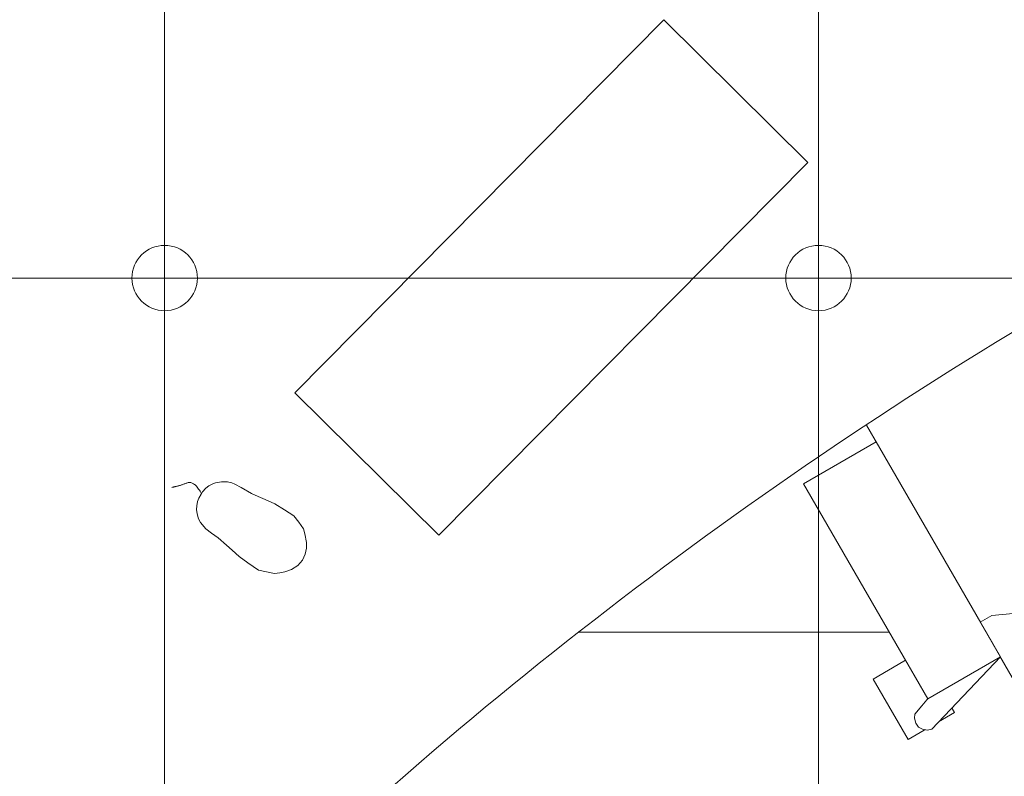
# Model space of a CAD drawing. Header units: metres. Extents: x -45 to 152, y -127 to 99.
# Tile 203 of 256: x -29.675 to -28.771, y -9.582 to -8.888. Entities that reach past the tile are written whole.
import ezdxf

# ---------------------------------------------------------------- set-up
doc = ezdxf.new("R2010")
doc.units = ezdxf.units.M
doc.linetypes.add('gestrichelt - 01', pattern=[2, 1, -1])
doc.linetypes.add('Raster 01', pattern=[2, 1, -1])
for name, color, linetype, lineweight in [('036_Bodenbelagarbeiten-350 Doppelbodenelement', 7, 'Continuous', 9), ('_1.35m (3D)', 7, 'Continuous', 9), ('_OG 2 (2D)', 7, 'Continuous', 9)]:
    doc.layers.add(name, color=color, linetype=linetype, lineweight=lineweight)
for name, color, linetype, lineweight, true_color in [('ACTES-Einrichtung Aufsicht.', 7, 'Continuous', 9, 0xa6a6a6), ('AV1-Bewegungsfläche', 7, 'gestrichelt - 01', 9, 0xd9d9d9), ('AV1-Raster', 7, 'Raster 01', 9, 0xa6a6a6)]:
    doc.layers.add(name, color=color, linetype=linetype, lineweight=lineweight, true_color=true_color)

# ---------------------------------------------------------------- blocks, each defined once
blk = doc.blocks.new('Group-2')
at = {"layer": 'AV1-Raster'}
blk.add_line((1.35, -9.45), (-40.5, -9.45), dxfattribs=at)
blk = doc.blocks.new('1.35m (3D)')
at = {"layer": 'AV1-Raster', "color": 7}
blk.add_blockref('Group-2', (0, 0), dxfattribs=at)
blk = doc.blocks.new('Group-97')
at = {"color": 255, "transparency": 33554559}
blk.add_wipeout([(-28.32766, -9.3074), (-28.73449, -9.54228), (-28.94423, -9.179), (-28.5374, -8.94412)], dxfattribs=at).dxf.layer = 'ACTES-Einrichtung Aufsicht.'
at = {"layer": 'ACTES-Einrichtung Aufsicht.', "flags": 128}
blk.add_lwpolyline([(-28.32766, -9.3074), (-28.73449, -9.54228), (-28.94423, -9.179), (-28.5374, -8.94412)], close=True, dxfattribs=at)
at = {"color": 255, "transparency": 33554559}
for points in [[(-28.90208, -9.13308), (-28.94444, -9.15783), (-28.9768, -9.10242), (-28.93445, -9.07768)], [(-28.32766, -9.3074), (-28.73449, -9.54228), (-28.79313, -9.4407), (-28.7826, -9.43462), (-28.66467, -9.42378), (-28.5555, -9.38086), (-28.4655, -9.3076), (-28.397, -9.20935), (-28.38746, -9.20384)], [(-28.81685, -9.52369), (-28.8592, -9.54843), (-28.8915, -9.49316), (-28.84914, -9.46841)]]:
    blk.add_wipeout(points, dxfattribs=at).dxf.layer = 'ACTES-Einrichtung Aufsicht.'
at = {"layer": 'ACTES-Einrichtung Aufsicht.', "flags": 128}
for points in [[(-28.90208, -9.13308), (-28.94444, -9.15783), (-28.9768, -9.10242), (-28.93445, -9.07768)], [(-28.32766, -9.3074), (-28.73449, -9.54228), (-28.79313, -9.4407), (-28.7826, -9.43462), (-28.66467, -9.42378), (-28.5555, -9.38086), (-28.4655, -9.3076), (-28.397, -9.20935), (-28.38746, -9.20384)], [(-28.81685, -9.52369), (-28.8592, -9.54843), (-28.8915, -9.49316), (-28.84914, -9.46841)]]:
    blk.add_lwpolyline(points, close=True, dxfattribs=at)
at = {"color": 255, "transparency": 33554559}
for points in [[(-28.8839, -9.14417), (-28.92334, -9.12801), (-28.92759, -9.12678), (-28.93142, -9.12754), (-28.93536, -9.13002), (-28.93787, -9.13335), (-28.93875, -9.13757), (-28.93787, -9.14226), (-28.93584, -9.14572), (-28.90906, -9.1587)], [(-28.77465, -9.47272), (-28.83763, -9.5389), (-28.8416, -9.53973), (-28.8461, -9.53902), (-28.84982, -9.53711), (-28.85228, -9.53353), (-28.85344, -9.529), (-28.85312, -9.5251), (-28.78881, -9.44819)]]:
    blk.add_wipeout(points, dxfattribs=at).dxf.layer = 'ACTES-Einrichtung Aufsicht.'
at = {"layer": 'ACTES-Einrichtung Aufsicht.', "flags": 128}
for points in [[(-28.8839, -9.14417), (-28.92334, -9.12801), (-28.92759, -9.12678), (-28.93142, -9.12754), (-28.93536, -9.13002), (-28.93787, -9.13335), (-28.93875, -9.13757), (-28.93787, -9.14226), (-28.93584, -9.14572), (-28.90906, -9.1587)], [(-28.77465, -9.47272), (-28.83763, -9.5389), (-28.8416, -9.53973), (-28.8461, -9.53902), (-28.84982, -9.53711), (-28.85228, -9.53353), (-28.85344, -9.529), (-28.85312, -9.5251), (-28.78881, -9.44819)]]:
    blk.add_lwpolyline(points, close=True, dxfattribs=at)
at = {"color": 255, "transparency": 33554559}
blk.add_wipeout([(-28.77465, -9.47272), (-28.8414, -9.51126), (-28.95536, -9.31386), (-28.88861, -9.27533)], dxfattribs=at).dxf.layer = 'ACTES-Einrichtung Aufsicht.'
at = {"layer": 'ACTES-Einrichtung Aufsicht.', "flags": 128}
blk.add_lwpolyline([(-28.77465, -9.47272), (-28.8414, -9.51126), (-28.95536, -9.31386), (-28.88861, -9.27533)], close=True, dxfattribs=at)
at = {"layer": 'AV1-Bewegungsfläche', "color": 9, "flags": 128}
blk.add_lwpolyline([(-29.01521, -10.62998), (-29.51965, -9.76653, -0.063875), (-28.71042, -9.14318, -0.008083), (-28.59859, -9.08022, -0.055453), (-27.77624, -8.746), (-27.37187, -9.425), (-27.2652, -9.60759)], format="xyb", close=True, dxfattribs=at)
at = {"color": 255, "transparency": 33554559}
blk.add_wipeout([(-30.32438, -9.425), (-30.30155, -9.46589), (-30.27609, -9.50519), (-30.24811, -9.54275), (-30.21774, -9.57839), (-30.1851, -9.61197), (-30.15032, -9.64334), (-30.11357, -9.67237), (-30.075, -9.69892), (-30.01469, -9.73358), (-29.9513, -9.76221), (-29.88543, -9.78455), (-29.8177, -9.80038), (-29.74875, -9.80955), (-29.67924, -9.81198), (-29.60982, -9.80765), (-29.54115, -9.79659), (-29.51965, -9.76653), (-29.52673, -9.76995), (-29.53425, -9.77222), (-29.54204, -9.77328), (-29.54989, -9.77311), (-29.55763, -9.77171), (-29.56504, -9.76911), (-29.57196, -9.76539), (-29.57821, -9.76062), (-30.075, -9.31613), (-30.075, -9.31612), (-30.36352, -9.05797), (-30.37011, -9.0508), (-30.37519, -9.04249), (-30.37855, -9.03336), (-30.38009, -9.02375), (-30.37973, -9.01402), (-30.3775, -9.00455), (-30.37347, -8.99569), (-30.3678, -8.98777), (-30.40039, -9.02498), (-30.40373, -9.07648), (-30.40335, -9.12807), (-30.39926, -9.17951), (-30.39146, -9.23052), (-30.38001, -9.28083), (-30.36495, -9.33018), (-30.34638, -9.37832)], dxfattribs=at).dxf.layer = 'ACTES-Einrichtung Aufsicht.'
at = {"color": 255, "transparency": 33554687}
blk.add_wipeout([(-28.71042, -9.14318), (-28.69655, -9.13511), (-28.68265, -9.1271), (-28.66872, -9.11915), (-28.65476, -9.11125), (-28.64076, -9.1034), (-28.62674, -9.09562), (-28.61268, -9.08789), (-28.59859, -9.08022), (-28.50012, -9.02858), (-28.40026, -8.97969), (-28.29909, -8.93359), (-28.19668, -8.89031), (-28.09311, -8.84988), (-27.98846, -8.81233), (-27.88281, -8.77769), (-27.77624, -8.746), (-27.76956, -8.74163), (-27.76365, -8.73626), (-27.75868, -8.73002), (-27.75477, -8.72306), (-27.75201, -8.71558), (-27.75048, -8.70774), (-27.75021, -8.69977), (-27.75122, -8.69185), (-27.75123, -8.69179), (-27.75124, -8.69173), (-27.75126, -8.69166), (-27.75127, -8.6916), (-27.75128, -8.69154), (-27.7513, -8.69147), (-27.75131, -8.69141), (-27.75132, -8.69135), (-27.96717, -7.65995), (-27.97018, -7.65069), (-27.97492, -7.64219), (-27.98122, -7.63477), (-27.98884, -7.62871), (-27.99749, -7.62425), (-28.00684, -7.62154), (-28.01654, -7.6207), (-28.02622, -7.62175), (-28.36004, -7.70702), (-28.68605, -7.81851), (-29.00218, -7.95551), (-29.30645, -8.11717), (-29.59692, -8.30247), (-29.87178, -8.51023), (-30.12928, -8.73915), (-30.3678, -8.98778), (-30.36785, -8.98783), (-30.3679, -8.98789), (-30.36795, -8.98795), (-30.368, -8.98801), (-30.36805, -8.98806), (-30.3681, -8.98812), (-30.36815, -8.98818), (-30.3682, -8.98824), (-30.3678, -8.98777), (-30.37347, -8.99569), (-30.3775, -9.00455), (-30.37973, -9.01402), (-30.38009, -9.02375), (-30.37855, -9.03336), (-30.37519, -9.04249), (-30.37011, -9.0508), (-30.36352, -9.05797), (-29.57821, -9.76062), (-29.57196, -9.76539), (-29.56504, -9.76911), (-29.55763, -9.77171), (-29.54989, -9.77311), (-29.54204, -9.77328), (-29.53425, -9.77222), (-29.52673, -9.76995), (-29.51965, -9.76653), (-29.42756, -9.67759), (-29.33268, -9.59164), (-29.23511, -9.50875), (-29.13494, -9.42901), (-29.03229, -9.35251), (-28.92724, -9.27933), (-28.81991, -9.20952)], dxfattribs=at).dxf.layer = 'ACTES-Einrichtung Aufsicht.'
at = {"layer": 'ACTES-Einrichtung Aufsicht.', "transparency": 33554534, "flags": 128}
blk.add_lwpolyline([(-28.71042, -9.14318, -0.008083), (-28.59859, -9.08022, -0.055453), (-27.77624, -8.746, 0.330906), (-27.75122, -8.69185, -0.002569), (-27.75132, -8.69135), (-27.96717, -7.65995, 0.41107), (-28.02622, -7.62175, 0.160224), (-30.3678, -8.98778, 0.00305), (-30.3682, -8.98824), (-30.3678, -8.98777, 0.411112), (-30.36352, -9.05797), (-29.57821, -9.76062, 0.325472), (-29.51965, -9.76653, -0.063875)], format="xyb", close=True, dxfattribs=at)
at = {"color": 255, "transparency": 33554559}
for points in [[(-29.9946, -9.06901), (-30.05056, -9.17176), (-30.05066, -9.17349), (-30.04589, -9.17861), (-30.05355, -9.21454), (-30.05361, -9.21631), (-30.04756, -9.22261), (-30.04539, -9.2201), (-30.04316, -9.2225), (-30.04541, -9.22512), (-30.04099, -9.22981), (-30.03954, -9.22976), (-30.02267, -9.21041), (-29.97354, -9.15553), (-29.92568, -9.10393), (-29.85582, -9.03202), (-29.78923, -8.96687), (-29.73641, -8.91775), (-29.70377, -8.88775), (-29.66792, -8.85622), (-29.62464, -8.81868), (-29.59513, -8.79388), (-29.53917, -8.74824), (-29.50442, -8.72077), (-29.45668, -8.68409), (-29.44125, -8.67249), (-29.44103, -8.67094), (-29.44538, -8.66622), (-29.44815, -8.66829), (-29.45038, -8.66589), (-29.44762, -8.66382), (-29.4536, -8.6574), (-29.45531, -8.65732), (-29.49174, -8.66245), (-29.49647, -8.65737), (-29.49824, -8.6573), (-29.6047, -8.70584), (-29.75757, -8.84823), (-29.84172, -8.92662)], [(-29.28994, -9.36103), (-29.42214, -9.23018), (-29.08358, -8.88812), (-28.95138, -9.01897)]]:
    blk.add_wipeout(points, dxfattribs=at).dxf.layer = 'ACTES-Einrichtung Aufsicht.'
at = {"layer": 'ACTES-Einrichtung Aufsicht.', "flags": 128}
blk.add_lwpolyline([(-29.28994, -9.36103), (-29.42214, -9.23018), (-29.08358, -8.88812), (-28.95138, -9.01897)], close=True, dxfattribs=at)
at = {"color": 255, "transparency": 33554559}
blk.add_wipeout([(-30.05056, -9.17176), (-30.05062, -9.17353), (-30.04589, -9.17861), (-29.99494, -9.12181), (-29.94556, -9.06887), (-29.89649, -9.01821), (-29.84861, -8.97055), (-29.7817, -8.90669), (-29.73016, -8.85955), (-29.67166, -8.80812), (-29.6176, -8.76242), (-29.56002, -8.71561), (-29.49174, -8.66245), (-29.49647, -8.65737), (-29.49824, -8.6573), (-29.55156, -8.69872), (-29.58909, -8.72899), (-29.63228, -8.76448), (-29.67939, -8.80423), (-29.73692, -8.85487), (-29.78742, -8.90107), (-29.83598, -8.94711), (-29.88016, -8.99044), (-29.92773, -9.03883), (-29.99838, -9.11367)], dxfattribs=at).dxf.layer = 'ACTES-Einrichtung Aufsicht.'
for points in [[(-30.04754, -9.22261), (-29.98279, -9.1497), (-29.92411, -9.08692), (-29.86792, -9.02884), (-29.80974, -8.972), (-29.76275, -8.92704), (-29.70569, -8.8753), (-29.64771, -8.82461), (-29.58572, -8.77246), (-29.52904, -8.72641), (-29.48692, -8.69359), (-29.44771, -8.66372), (-29.45358, -8.65742), (-29.45537, -8.65736), (-29.56242, -8.74083), (-29.61871, -8.78723), (-29.67234, -8.8324), (-29.71543, -8.87081), (-29.76949, -8.91982), (-29.8178, -8.96605), (-29.85343, -9.00068), (-29.87007, -9.01703), (-29.91549, -9.06335), (-29.95085, -9.10104), (-29.99189, -9.14498), (-30.02375, -9.1805), (-30.05355, -9.21454), (-30.05361, -9.21631), (-30.04756, -9.22261)], [(-29.47139, -9.31718), (-29.46188, -9.3226), (-29.45563, -9.32548), (-29.44932, -9.3282), (-29.44058, -9.33229), (-29.43147, -9.3376), (-29.4229, -9.34308), (-29.41847, -9.3491), (-29.41404, -9.35511), (-29.41283, -9.35982), (-29.41149, -9.36772), (-29.41153, -9.37279), (-29.41256, -9.37841), (-29.41496, -9.38379), (-29.41935, -9.38868), (-29.4253, -9.39229), (-29.43123, -9.39463), (-29.43603, -9.39543), (-29.44083, -9.39622), (-29.44812, -9.3946), (-29.45541, -9.39298), (-29.46523, -9.38622), (-29.47328, -9.38048), (-29.4797, -9.37482), (-29.48473, -9.37015), (-29.49244, -9.36347), (-29.49869, -9.35909), (-29.50369, -9.35503), (-29.50871, -9.3493), (-29.51041, -9.34579), (-29.51178, -9.34148), (-29.51245, -9.33727), (-29.5122, -9.3341), (-29.51146, -9.33012), (-29.51025, -9.32709), (-29.50798, -9.32321), (-29.50682, -9.32132), (-29.50383, -9.31775), (-29.50107, -9.31573), (-29.4969, -9.31341), (-29.49484, -9.31287), (-29.48932, -9.3119), (-29.48403, -9.3121), (-29.48004, -9.31295), (-29.47712, -9.31424)]]:
    blk.add_wipeout(points, dxfattribs=at).dxf.layer = 'ACTES-Einrichtung Aufsicht.'
at = {"layer": 'ACTES-Einrichtung Aufsicht.', "flags": 128}
blk.add_lwpolyline([(-29.47139, -9.31718), (-29.46188, -9.3226), (-29.45563, -9.32548), (-29.44932, -9.3282), (-29.44058, -9.33229), (-29.43147, -9.3376), (-29.4229, -9.34308), (-29.41847, -9.3491), (-29.41404, -9.35511), (-29.41283, -9.35982), (-29.41149, -9.36772), (-29.41153, -9.37279), (-29.41256, -9.37841), (-29.41496, -9.38379), (-29.41935, -9.38868), (-29.4253, -9.39229), (-29.43123, -9.39463), (-29.43603, -9.39543), (-29.44083, -9.39622), (-29.44812, -9.3946), (-29.45541, -9.39298), (-29.46523, -9.38622), (-29.47328, -9.38048), (-29.4797, -9.37482), (-29.48473, -9.37015), (-29.49244, -9.36347), (-29.49869, -9.35909), (-29.50369, -9.35503), (-29.50871, -9.3493), (-29.51041, -9.34579), (-29.51178, -9.34148), (-29.51245, -9.33727), (-29.5122, -9.3341), (-29.51146, -9.33012), (-29.51025, -9.32709), (-29.50798, -9.32321), (-29.50682, -9.32132), (-29.50383, -9.31775), (-29.50107, -9.31573), (-29.4969, -9.31341), (-29.49484, -9.31287), (-29.48932, -9.3119), (-29.48403, -9.3121), (-29.48004, -9.31295), (-29.47712, -9.31424)], close=True, dxfattribs=at)
at = {"color": 255, "transparency": 33554559}
blk.add_wipeout([(-29.50777, -9.32289), (-29.50945, -9.32004), (-29.51111, -9.31765), (-29.51276, -9.31572), (-29.51439, -9.31424), (-29.51601, -9.31323), (-29.51761, -9.31269), (-29.51919, -9.3126), (-29.52076, -9.31297), (-29.52235, -9.31356), (-29.52399, -9.31413), (-29.52567, -9.31468), (-29.52741, -9.3152), (-29.5292, -9.3157), (-29.53105, -9.31618), (-29.53294, -9.31664), (-29.53488, -9.31708)], dxfattribs=at).dxf.layer = 'ACTES-Einrichtung Aufsicht.'
at = {"layer": 'ACTES-Einrichtung Aufsicht.'}
blk.add_open_spline([(-29.50777, -9.32289), (-29.51452, -9.31056), (-29.52701, -9.31538), (-29.53488, -9.31708)], degree=2, dxfattribs=at)
blk = doc.blocks.new('Group-101')
at = {"layer": 'ACTES-Einrichtung Aufsicht.'}
blk.add_blockref('Group-97', (0, 0), dxfattribs=at)
blk = doc.blocks.new('OG 2 (2D)')
at = {"layer": 'ACTES-Einrichtung Aufsicht.'}
blk.add_blockref('Group-101', (0, 0), dxfattribs=at)
at = {"layer": '036_Bodenbelagarbeiten-350 Doppelbodenelement', "color": 230, "linetype": 'Continuous', "flags": 128}
for points in [[(-30.1416, -8.525), (-29.5416, -8.525), (-29.5416, -9.125), (-30.1416, -9.125)], [(-29.5416, -8.525), (-28.9416, -8.525), (-28.9416, -9.125), (-29.5416, -9.125)], [(-28.9416, -8.525), (-28.3416, -8.525), (-28.3416, -9.125), (-28.9416, -9.125)], [(-30.1416, -9.125), (-29.5416, -9.125), (-29.5416, -9.725), (-30.1416, -9.725)], [(-29.5416, -9.125), (-28.9416, -9.125), (-28.9416, -9.725), (-29.5416, -9.725)], [(-28.9416, -9.125), (-28.3416, -9.125), (-28.3416, -9.725), (-28.9416, -9.725)]]:
    blk.add_lwpolyline(points, close=True, dxfattribs=at)
at = {"layer": '036_Bodenbelagarbeiten-350 Doppelbodenelement', "color": 230, "lineweight": 18}
for centre in [(-29.5416, -9.125), (-28.9416, -9.125)]:
    blk.add_circle(centre, 0.03, dxfattribs=at)

msp = doc.modelspace()

# ---------------------------------------------------------------- block references
at = {"layer": '_1.35m (3D)'}
msp.add_blockref('1.35m (3D)', (0, 0), dxfattribs=at)

# ---------------------------------------------------------------- next in the draw order: block references
at = {"layer": '_OG 2 (2D)'}
msp.add_blockref('OG 2 (2D)', (0, 0), dxfattribs=at)

doc.saveas('drawing.dxf')
